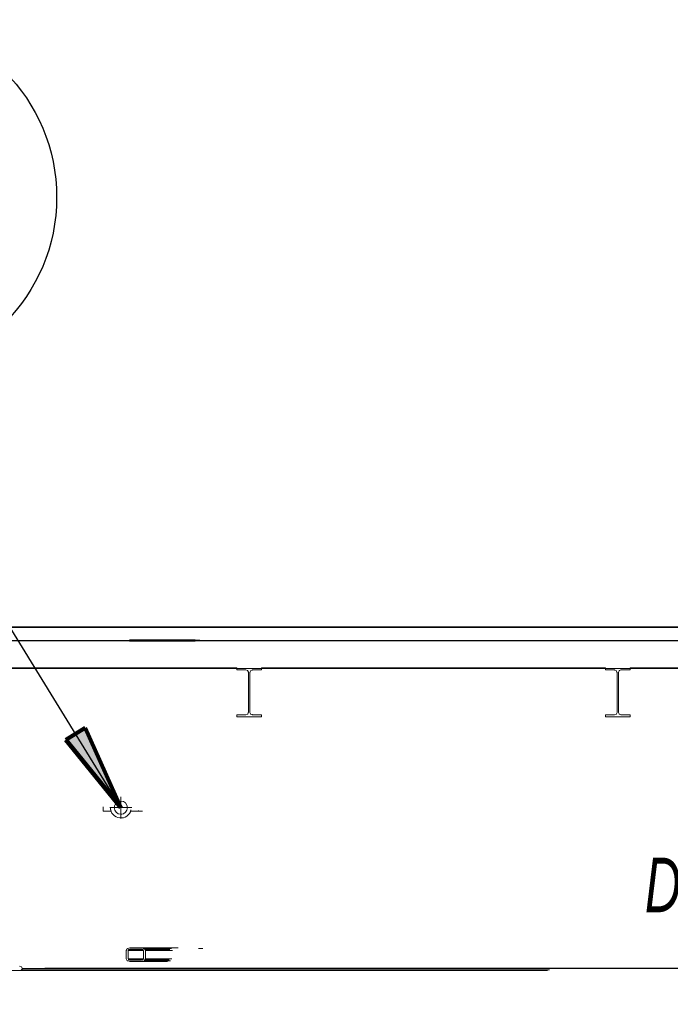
# Model space of a CAD drawing. Header units: millimetres. Extents: x 101535 to 192135, y -3968 to 17259.
# Tile 71 of 92: x 165248 to 167631, y 12668 to 16272. Entities that reach past the tile are written whole.
import ezdxf

# ---------------------------------------------------------------- set-up
doc = ezdxf.new("R2010")
doc.units = ezdxf.units.MM
for name, pattern in [('IMPORT-Kropki i Kreski _3_', [144, 72, -36, 0, -36]), ('IMPORT-Kropki i Kreski _4_', [1828.8, 914.4, -457.2, 0, -457.2]), ('IMPORT-Przerywana długa _2_', [200, 100, -100]), ('IMPORT-Przerywana podwójnie _2_', [218.722215, 105.83333, -42.333331, 28.222222, -42.333331])]:
    doc.linetypes.add(name, pattern=pattern)
for name, color, linetype, lineweight in [('299-A Wymiary Opisy', 7, 'Continuous', 9), ('2_stropy_K_IR', 7, 'Continuous', 9), ('2_ściany zewnętrzne_ISTN', 7, 'Continuous', 9), ('310-W Oświetlenie', 7, 'Continuous', 9), ('3_lądowisko_el 3D_K_IR', 7, 'Continuous', 9), ('3_lądowisko_RMS_K_IR', 7, 'Continuous', 9), ('3_oświetlenie_K_IR', 7, 'Continuous', 9), ('450-K Stropy', 7, 'Continuous', 9), ('4_osie_ISTN', 7, 'Continuous', 9), ('5_opisy_K_IR', 7, 'Continuous', 9), ('A-FLOR-LEVL', 7, 'Continuous', 30), ('A-GENM', 7, 'Continuous', 18), ('CONCRETE_SLAB_IFC', 7, 'Continuous', 9), ('G-ANNO-DIMS', 7, 'Continuous', 30), ('P-PIPE', 7, 'Continuous', 18), ('P-PIPE-CNTR', 7, 'Continuous', 18), ('P-PIPE-IDEN', 7, 'Continuous', 30), ('S-GRID-IDEN', 7, 'Continuous', 30)]:
    doc.layers.add(name, color=color, linetype=linetype, lineweight=lineweight)
for name, color, linetype, lineweight, true_color in [('3_lądowisko_K_IR', 7, 'Continuous', 9, 0x999999), ('Rzut płyty lądowiska_dwg', 7, 'Continuous', 9, 0x767676), ('rzut płyty_dwg', 7, 'Continuous', 9, 0x767676)]:
    doc.layers.add(name, color=color, linetype=linetype, lineweight=lineweight, true_color=true_color)
doc.styles.add('Arial Narrow_B_I_1', font='ARIALNBI.TTF', dxfattribs={"width": 0.8, "height": 200})

# ---------------------------------------------------------------- blocks, each defined once
blk = doc.blocks.new('Bezpośredni kształt - IR 026-25_3D1_2025_09_11-304393-Przekrój 4')
at = {"layer": 'A-GENM', "lineweight": 9}
for p, q in [((105724.9, 14050), (96034.2, 14050)), ((96034.2, 14050), (105724.9, 14050)), ((98217.8, 13900), (99274.5, 13900)), ((99274.5, 13900), (98217.8, 13900)), ((99274.5, 13900), (99274.5, 13893.4)), ((99274.5, 13893.4), (99274.5, 13900)), ((99274.5, 13893.4), (99274.5, 13892)), ((99274.5, 13892), (99274.5, 13893.4)), ((99280.6, 13892), (99274.5, 13892)), ((99280.6, 13892), (99274.5, 13892)), ((99280.6, 13892), (99308.4, 13892)), ((99308.4, 13892), (99280.6, 13892)), ((99308.4, 13892), (99313.6, 13889.8)), ((99313.6, 13889.8), (99308.4, 13892)), ((99313.6, 13889.8), (99314.8, 13889.4)), ((99314.8, 13889.4), (99313.6, 13889.8)), ((99315.1, 13888.4), (99314.8, 13889.4)), ((99315.1, 13888.4), (99314.8, 13889.4)), ((99315.2, 13888.2), (99315.1, 13888.4)), ((99315.2, 13888.2), (99315.1, 13888.4)), ((99315.2, 13888.2), (99317.1, 13883.8)), ((99317.1, 13883.8), (99315.2, 13888.2)), ((99317.1, 13883.8), (99317.4, 13883)), ((99317.4, 13883), (99317.1, 13883.8)), ((99317.4, 13827.9), (99317.4, 13883)), ((99317.4, 13827.9), (99317.4, 13883)), ((99322.7, 13883), (99323, 13883.8)), ((99323, 13883.8), (99322.7, 13883)), ((99322.7, 13883), (99322.7, 13871.1)), ((99322.7, 13883), (99322.7, 13871.1)), ((99323.1, 13884), (99323, 13883.8)), ((99323.1, 13884), (99323, 13883.8)), ((99323.1, 13884), (99324.9, 13888.4)), ((99324.9, 13888.4), (99323.1, 13884)), ((99324.9, 13888.4), (99325.3, 13889.4)), ((99325.3, 13889.4), (99324.9, 13888.4)), ((99325.3, 13889.4), (99330.6, 13891.5)), ((99330.6, 13891.5), (99325.3, 13889.4)), ((99330.6, 13891.5), (99331.7, 13892)), ((99331.7, 13892), (99330.6, 13891.5)), ((99331.7, 13892), (99359.5, 13892)), ((99359.5, 13892), (99331.7, 13892)), ((99359.5, 13892), (99365.5, 13892)), ((99365.5, 13892), (99359.5, 13892)), ((99365.5, 13893.4), (99365.5, 13900)), ((99365.5, 13900), (100400.8, 13900)), ((100400.8, 13900), (99365.5, 13900)), ((99365.5, 13900), (99365.5, 13893.4)), ((99365.5, 13893.4), (99365.5, 13892)), ((99365.5, 13893.4), (99365.5, 13892)), ((100400.8, 13900), (100624.5, 13900)), ((100624.5, 13900), (100400.8, 13900)), ((100624.5, 13900), (100624.5, 13893.4)), ((100624.5, 13893.4), (100624.5, 13900)), ((100624.5, 13893.4), (100624.5, 13892)), ((100624.5, 13892), (100624.5, 13893.4)), ((100630.6, 13892), (100624.5, 13892)), ((100630.6, 13892), (100624.5, 13892)), ((100630.6, 13892), (100658.4, 13892)), ((100658.4, 13892), (100630.6, 13892)), ((100659.5, 13891.5), (100658.4, 13892)), ((100659.5, 13891.5), (100658.4, 13892)), ((100659.5, 13891.5), (100664.8, 13889.4)), ((100664.8, 13889.4), (100659.5, 13891.5)), ((100665.1, 13888.4), (100664.8, 13889.4)), ((100665.1, 13888.4), (100664.8, 13889.4)), ((100665.2, 13888.2), (100665.1, 13888.4)), ((100665.2, 13888.2), (100665.1, 13888.4)), ((100665.2, 13888.2), (100667.1, 13883.8)), ((100667.1, 13883.8), (100665.2, 13888.2)), ((100667.1, 13883.8), (100667.4, 13883)), ((100667.4, 13883), (100667.1, 13883.8)), ((100667.4, 13827.9), (100667.4, 13883)), ((100667.4, 13827.9), (100667.4, 13883)), ((100672.7, 13883), (100673, 13883.8)), ((100673, 13883.8), (100672.7, 13883)), ((100672.7, 13883), (100672.7, 13871.1)), ((100672.7, 13883), (100672.7, 13871.1)), ((100673.1, 13884), (100673, 13883.8)), ((100673.1, 13884), (100673, 13883.8)), ((100673.1, 13884), (100674.9, 13888.4)), ((100674.9, 13888.4), (100673.1, 13884)), ((100674.9, 13888.4), (100675.3, 13889.4)), ((100675.3, 13889.4), (100674.9, 13888.4)), ((100676.5, 13889.8), (100675.3, 13889.4)), ((100676.5, 13889.8), (100675.3, 13889.4)), ((100676.5, 13889.8), (100681.7, 13892)), ((100681.7, 13892), (100676.5, 13889.8)), ((100681.7, 13892), (100709.5, 13892)), ((100709.5, 13892), (100681.7, 13892)), ((100709.5, 13892), (100715.5, 13892)), ((100715.5, 13892), (100709.5, 13892)), ((100715.5, 13898.6), (100715.5, 13900)), ((100715.5, 13900), (101750.8, 13900)), ((101750.8, 13900), (100715.5, 13900)), ((100715.5, 13900), (100715.5, 13898.6)), ((100715.5, 13892), (100715.5, 13898.6)), ((100715.5, 13898.6), (100715.5, 13892)), ((99322.7, 13857), (99322.7, 13871.1)), ((99322.7, 13871.1), (99322.7, 13857)), ((99322.7, 13802), (99322.7, 13857)), ((99322.7, 13857), (99322.7, 13802)), ((100672.7, 13857), (100672.7, 13871.1)), ((100672.7, 13871.1), (100672.7, 13857)), ((100672.7, 13802), (100672.7, 13857)), ((100672.7, 13857), (100672.7, 13802)), ((99317.4, 13827.9), (99317.4, 13763)), ((99317.4, 13763), (99317.4, 13827.9)), ((100667.4, 13827.9), (100667.4, 13763)), ((100667.4, 13763), (100667.4, 13827.9)), ((99322.7, 13737), (99322.7, 13802)), ((99322.7, 13802), (99322.7, 13737)), ((100672.7, 13737), (100672.7, 13802)), ((100672.7, 13802), (100672.7, 13737)), ((99313.6, 13730.2), (99314.8, 13730.6)), ((99313.6, 13730.2), (99314.8, 13730.6)), ((99316.9, 13735.9), (99314.8, 13730.6)), ((99314.8, 13730.6), (99316.9, 13735.9)), ((99316.9, 13735.9), (99317.4, 13737)), ((99316.9, 13735.9), (99317.4, 13737)), ((99317.4, 13763), (99317.4, 13751)), ((99317.4, 13751), (99317.4, 13763)), ((99317.4, 13751), (99317.4, 13737)), ((99317.4, 13737), (99317.4, 13751)), ((99324.9, 13731.8), (99322.7, 13737)), ((99322.7, 13737), (99324.9, 13731.8)), ((99324.9, 13731.8), (99325.3, 13730.6)), ((99324.9, 13731.8), (99325.3, 13730.6)), ((99330.6, 13728.5), (99325.3, 13730.6)), ((99325.3, 13730.6), (99330.6, 13728.5)), ((100663.6, 13730.2), (100664.8, 13730.6)), ((100663.6, 13730.2), (100664.8, 13730.6)), ((100665.2, 13731.8), (100664.8, 13730.6)), ((100664.8, 13730.6), (100665.2, 13731.8)), ((100667.4, 13737), (100665.2, 13731.8)), ((100665.2, 13731.8), (100667.4, 13737)), ((100667.4, 13763), (100667.4, 13751)), ((100667.4, 13751), (100667.4, 13763)), ((100667.4, 13751), (100667.4, 13737)), ((100667.4, 13737), (100667.4, 13751)), ((100674.9, 13731.8), (100672.7, 13737)), ((100672.7, 13737), (100674.9, 13731.8)), ((100674.9, 13731.8), (100675.3, 13730.6)), ((100674.9, 13731.8), (100675.3, 13730.6)), ((100676.5, 13730.2), (100675.3, 13730.6)), ((100675.3, 13730.6), (100676.5, 13730.2)), ((99274.5, 13726.6), (99274.5, 13728)), ((99302.4, 13728), (99274.5, 13728)), ((99274.5, 13726.6), (99274.5, 13728)), ((99274.5, 13728), (99302.4, 13728)), ((99274.5, 13726.6), (99274.5, 13720)), ((99274.5, 13720), (99274.5, 13726.6)), ((99290.7, 13720), (99274.5, 13720)), ((99290.7, 13720), (99274.5, 13720)), ((99290.7, 13720), (99365.5, 13720)), ((99365.5, 13720), (99290.7, 13720)), ((99302.4, 13728), (99308.4, 13728)), ((99302.4, 13728), (99308.4, 13728)), ((99313.6, 13730.2), (99308.4, 13728)), ((99308.4, 13728), (99313.6, 13730.2)), ((99330.6, 13728.5), (99331.7, 13728)), ((99330.6, 13728.5), (99331.7, 13728)), ((99337.7, 13728), (99331.7, 13728)), ((99331.7, 13728), (99337.7, 13728)), ((99365.5, 13728), (99337.7, 13728)), ((99337.7, 13728), (99365.5, 13728)), ((99365.5, 13721.4), (99365.5, 13728)), ((99365.5, 13728), (99365.5, 13721.4)), ((99365.5, 13721.4), (99365.5, 13720)), ((99365.5, 13721.4), (99365.5, 13720)), ((100624.5, 13726.6), (100624.5, 13728)), ((100630.6, 13728), (100624.5, 13728)), ((100624.5, 13726.6), (100624.5, 13728)), ((100624.5, 13728), (100630.6, 13728)), ((100624.5, 13726.6), (100624.5, 13720)), ((100624.5, 13720), (100624.5, 13726.6)), ((100624.5, 13720), (100699.4, 13720)), ((100699.4, 13720), (100624.5, 13720)), ((100658.4, 13728), (100630.6, 13728)), ((100630.6, 13728), (100658.4, 13728)), ((100663.6, 13730.2), (100658.4, 13728)), ((100658.4, 13728), (100663.6, 13730.2)), ((100681.7, 13728), (100676.5, 13730.2)), ((100676.5, 13730.2), (100681.7, 13728)), ((100709.5, 13728), (100681.7, 13728)), ((100681.7, 13728), (100709.5, 13728)), ((100699.4, 13720), (100715.5, 13720)), ((100715.5, 13720), (100699.4, 13720)), ((100709.5, 13728), (100715.5, 13728)), ((100709.5, 13728), (100715.5, 13728)), ((100715.5, 13721.4), (100715.5, 13728)), ((100715.5, 13728), (100715.5, 13721.4)), ((100715.5, 13721.4), (100715.5, 13720)), ((100715.5, 13721.4), (100715.5, 13720)), ((98871.9, 12869.5), (98869.2, 12865)), ((98869.2, 12865), (98871.9, 12869.5)), ((98871.9, 12869.5), (98873.4, 12872.1)), ((98871.9, 12869.5), (98873.4, 12872.1)), ((98879.8, 12874), (98873.4, 12872.1)), ((98873.4, 12872.1), (98879.8, 12874)), ((98877, 12866.3), (98876.3, 12865)), ((98877, 12866.3), (98876.3, 12865)), ((98877, 12866.3), (98878.4, 12868.5)), ((98878.4, 12868.5), (98877, 12866.3)), ((98880.1, 12869.1), (98878.4, 12868.5)), ((98880.1, 12869.1), (98878.4, 12868.5)), ((98930.8, 12868.5), (98878.4, 12868.5)), ((98878.4, 12868.5), (98930.8, 12868.5)), ((98879.8, 12874), (98883.4, 12875)), ((98879.8, 12874), (98883.4, 12875)), ((98880.1, 12869.1), (98883.4, 12870)), ((98883.4, 12870), (98880.1, 12869.1)), ((98911.2, 12875), (98883.4, 12875)), ((98883.4, 12875), (98911.2, 12875)), ((98898.2, 12870), (98883.4, 12870)), ((98898.2, 12870), (98883.4, 12870)), ((98898.2, 12870), (98925.8, 12870)), ((98925.8, 12870), (98898.2, 12870)), ((98911.2, 12875), (98925.8, 12875)), ((98911.2, 12875), (98925.8, 12875)), ((99036.3, 12875), (98925.8, 12875)), ((99060.2, 12875), (98925.8, 12875)), ((98925.8, 12875), (99036.3, 12875)), ((98932.4, 12873.1), (98925.8, 12875)), ((98925.8, 12875), (99060.2, 12875)), ((98925.8, 12875), (98932.4, 12873.1)), ((98927.5, 12869.5), (98925.8, 12870)), ((98927.5, 12869.5), (98925.8, 12870)), ((98927.5, 12869.5), (98930.8, 12868.5)), ((98930.8, 12868.5), (98927.5, 12869.5)), ((98931.5, 12867.3), (98930.8, 12868.5)), ((98931.5, 12867.3), (98930.8, 12868.5)), ((98931.5, 12867.3), (98932.9, 12865)), ((98932.9, 12865), (98931.5, 12867.3)), ((98932.4, 12873.1), (98935.8, 12872.1)), ((98932.4, 12873.1), (98935.8, 12872.1)), ((98938.6, 12867.3), (98935.8, 12872.1)), ((98935.8, 12872.1), (99035.8, 12872.1)), ((98967.1, 12872.1), (98935.8, 12872.1)), ((98935.8, 12872.1), (98967.1, 12872.1)), ((99035.8, 12872.1), (98935.8, 12872.1)), ((98935.8, 12872.1), (98938.6, 12867.3)), ((99024.6, 12870), (98937, 12870)), ((98977.9, 12870), (98937, 12870)), ((98937, 12870), (99024.6, 12870)), ((98937, 12870), (98977.9, 12870)), ((99030, 12868.5), (98937.9, 12868.5)), ((98937.9, 12868.5), (99030, 12868.5)), ((98972.3, 12868.5), (98937.9, 12868.5)), ((98937.9, 12868.5), (98972.3, 12868.5)), ((98938.6, 12867.3), (98939.9, 12865)), ((98938.6, 12867.3), (98939.9, 12865)), ((99134.4, 12872.1), (99150.5, 12872.1)), ((99150.5, 12872.1), (99134.4, 12872.1)), ((98869.2, 12860.5), (98869.2, 12865)), ((98869.2, 12860.5), (98869.2, 12865)), ((98869.2, 12853), (98869.2, 12860.5)), ((98869.2, 12853), (98869.2, 12860.5)), ((98869.2, 12850.9), (98869.2, 12853)), ((98869.2, 12850.9), (98869.2, 12853)), ((98869.2, 12847), (98869.2, 12850.9)), ((98869.2, 12847), (98869.2, 12850.9)), ((98869.2, 12842.9), (98869.2, 12847)), ((98869.2, 12842.9), (98869.2, 12847)), ((98869.2, 12842.9), (98869.2, 12835)), ((98869.2, 12835), (98869.2, 12842.9)), ((98870.7, 12832.5), (98869.2, 12835)), ((98870.7, 12832.5), (98869.2, 12835)), ((98870.7, 12832.5), (98873.4, 12827.9)), ((98873.4, 12827.9), (98870.7, 12832.5)), ((98932.9, 12865), (98876.3, 12865)), ((98876.3, 12857.3), (98876.3, 12865)), ((98876.3, 12865), (98932.9, 12865)), ((98876.3, 12865), (98932.9, 12865)), ((98932.9, 12865), (98876.3, 12865)), ((98876.3, 12865), (98876.3, 12857.3)), ((98876.3, 12853), (98876.3, 12857.3)), ((98876.3, 12857.3), (98876.3, 12853)), ((98876.3, 12849.1), (98876.3, 12853)), ((98876.3, 12853), (98876.3, 12849.1)), ((98876.3, 12849.1), (98876.3, 12847)), ((98876.3, 12849.1), (98876.3, 12847)), ((98876.3, 12847), (98876.3, 12839.3)), ((98876.3, 12847), (98876.3, 12839.3)), ((98876.3, 12839.3), (98876.3, 12835)), ((98876.3, 12839.3), (98876.3, 12835)), ((98876.3, 12835), (98932.9, 12835)), ((98932.9, 12835), (98876.3, 12835)), ((98932.9, 12835), (98876.3, 12835)), ((98877.6, 12832.7), (98876.3, 12835)), ((98876.3, 12835), (98932.9, 12835)), ((98876.3, 12835), (98877.6, 12832.7)), ((98877.6, 12832.7), (98878.4, 12831.5)), ((98877.6, 12832.7), (98878.4, 12831.5)), ((98930.8, 12831.5), (98878.4, 12831.5)), ((98881.6, 12830.5), (98878.4, 12831.5)), ((98878.4, 12831.5), (98930.8, 12831.5)), ((98878.4, 12831.5), (98881.6, 12830.5)), ((98881.6, 12830.5), (98883.4, 12830)), ((98881.6, 12830.5), (98883.4, 12830)), ((98911.2, 12830), (98883.4, 12830)), ((98883.4, 12830), (98911.2, 12830)), ((98911.2, 12830), (98925.8, 12830)), ((98911.2, 12830), (98925.8, 12830)), ((98929.1, 12831), (98925.8, 12830)), ((98925.8, 12830), (98929.1, 12831)), ((98929.1, 12831), (98930.8, 12831.5)), ((98929.1, 12831), (98930.8, 12831.5)), ((98932.2, 12833.8), (98930.8, 12831.5)), ((98930.8, 12831.5), (98932.2, 12833.8)), ((98932.2, 12833.8), (98932.9, 12835)), ((98932.2, 12833.8), (98932.9, 12835)), ((98932.9, 12861), (98932.9, 12865)), ((98932.9, 12861), (98932.9, 12865)), ((98932.9, 12859), (98932.9, 12861)), ((98932.9, 12859), (98932.9, 12861)), ((98932.9, 12855), (98932.9, 12859)), ((98932.9, 12855), (98932.9, 12859)), ((98932.9, 12855), (98932.9, 12847)), ((98932.9, 12847), (98932.9, 12855)), ((98932.9, 12847), (98932.9, 12843)), ((98932.9, 12843), (98932.9, 12847)), ((98932.9, 12843), (98932.9, 12835)), ((98932.9, 12835), (98932.9, 12843)), ((98937.2, 12830.3), (98935.8, 12827.9)), ((98937.2, 12830.3), (98935.8, 12827.9)), ((98974.4, 12830), (98937, 12830)), ((99020.7, 12830), (98937, 12830)), ((98937, 12830), (98974.4, 12830)), ((98937, 12830), (99020.7, 12830)), ((98937.2, 12830.3), (98939.9, 12835)), ((98939.9, 12835), (98937.2, 12830.3)), ((98969.1, 12831.5), (98937.9, 12831.5)), ((98937.9, 12831.5), (98969.1, 12831.5)), ((99026.8, 12831.5), (98937.9, 12831.5)), ((98937.9, 12831.5), (99026.8, 12831.5)), ((99039.8, 12865), (98939.9, 12865)), ((98939.9, 12860.9), (98939.9, 12865)), ((98962.5, 12865), (98939.9, 12865)), ((99039.8, 12865), (98939.9, 12865)), ((98939.9, 12865), (98969.7, 12865)), ((99032, 12865), (98939.9, 12865)), ((98939.9, 12865), (98962.5, 12865)), ((98939.9, 12865), (99032, 12865)), ((98969.7, 12865), (98939.9, 12865)), ((98939.9, 12865), (98939.9, 12860.9)), ((98939.9, 12853), (98939.9, 12860.9)), ((98939.9, 12860.9), (98939.9, 12853)), ((98939.9, 12851.1), (98939.9, 12853)), ((98939.9, 12853), (98939.9, 12851.1)), ((98939.9, 12847), (98939.9, 12851.1)), ((98939.9, 12851.1), (98939.9, 12847)), ((98939.9, 12847), (98939.9, 12843.3)), ((98939.9, 12847), (98939.9, 12843.3)), ((98939.9, 12843.3), (98939.9, 12835)), ((98939.9, 12843.3), (98939.9, 12835)), ((98939.9, 12835), (99037.2, 12835)), ((98939.9, 12835), (98959.3, 12835)), ((98939.9, 12835), (99037.2, 12835)), ((98959.3, 12835), (98939.9, 12835)), ((98967.1, 12835), (98939.9, 12835)), ((98939.9, 12835), (98967.1, 12835)), ((99029.4, 12835), (98939.9, 12835)), ((98939.9, 12835), (99029.4, 12835)), ((98485.2, 12806.1), (98479, 12808)), ((98479, 12808), (98485.2, 12806.1)), ((98480.3, 12792.4), (98486.6, 12794.3)), ((98486.6, 12794.3), (98480.3, 12792.4)), ((98484.8, 12794.3), (98486.6, 12794.3)), ((98484.8, 12794.3), (98486.6, 12794.3)), ((100420, 12794.3), (98484.8, 12794.3)), ((100420, 12794.3), (98484.8, 12794.3)), ((98484.8, 12794.3), (100404.8, 12794.3)), ((100404.8, 12794.3), (98484.8, 12794.3)), ((98485.2, 12806.1), (98486.6, 12805.7)), ((98485.2, 12806.1), (98486.6, 12805.7)), ((98489.2, 12801), (98486.6, 12805.7)), ((98486.6, 12805.7), (98489.2, 12801)), ((98487.1, 12795.3), (98486.6, 12794.3)), ((98487.1, 12795.3), (98486.6, 12794.3)), ((98487.1, 12795.3), (98489.7, 12800)), ((98489.7, 12800), (98487.1, 12795.3)), ((102851.3, 12800), (98488.8, 12800)), ((102851.3, 12800), (98488.8, 12800)), ((98489.2, 12801), (98489.7, 12800)), ((98489.2, 12801), (98489.7, 12800)), ((102851.7, 12801.2), (98571.1, 12801.2)), ((102851.7, 12801.2), (98571.1, 12801.2)), ((98876.9, 12826.9), (98873.4, 12827.9)), ((98876.9, 12826.9), (98873.4, 12827.9)), ((98876.9, 12826.9), (98883.4, 12825)), ((98883.4, 12825), (98876.9, 12826.9)), ((98898.2, 12825), (98883.4, 12825)), ((98898.2, 12825), (98883.4, 12825)), ((98898.2, 12825), (98925.8, 12825)), ((98925.8, 12825), (98898.2, 12825)), ((98929.2, 12826), (98925.8, 12825)), ((98929.2, 12826), (98925.8, 12825)), ((99020.7, 12825), (98925.8, 12825)), ((98974, 12825), (98925.8, 12825)), ((98925.8, 12825), (99020.7, 12825)), ((98925.8, 12825), (98974, 12825)), ((98929.2, 12826), (98935.8, 12827.9)), ((98935.8, 12827.9), (98929.2, 12826)), ((99032, 12827.9), (98935.8, 12827.9)), ((98935.8, 12827.9), (99032, 12827.9)), ((98962.5, 12827.9), (98935.8, 12827.9)), ((98935.8, 12827.9), (98962.5, 12827.9)), ((100412.4, 12792), (98046.4, 12792)), ((98046.4, 12792), (100412.4, 12792)), ((98480.3, 12792.4), (98479, 12792)), ((98480.3, 12792.4), (98479, 12792))]:
    blk.add_line(p, q, dxfattribs=at)
blk = doc.blocks.new('Bezpośredni kształt - CONCRETE_SLAB-304394-Przekrój 4')
blk.add_blockref('Bezpośredni kształt - IR 026-25_3D1_2025_09_11-304393-Przekrój 4', (0, 0))
blk = doc.blocks.new('Bezpośredni kształt - CONCRETE_SLAB-305723-Przekrój 4')
at = {"layer": 'A-GENM', "lineweight": 9}
for p, q in [((118245, 14048), (95852, 14048)), ((95852, 13898), (118245, 13898))]:
    blk.add_line(p, q, dxfattribs=at)
blk = doc.blocks.new('IR 026-25_3D1_2025_09_11_ifc-3-Przekrój 4')
at = {"layer": 'A-GENM', "lineweight": 9}
for name in ['Bezpośredni kształt - CONCRETE_SLAB-304394-Przekrój 4', 'Bezpośredni kształt - CONCRETE_SLAB-305723-Przekrój 4']:
    blk.add_blockref(name, (0, 0), dxfattribs=at)
blk = doc.blocks.new('Rzut płyty lądowiska_dwg-2158643-Przekrój 4')
at = {"layer": '299-A Wymiary Opisy', "color": 1, "true_color": 0xff0000}
for p, q in [((91513.4, 14000), (120896, 14000)), ((92069.4, 14000), (120052.3, 14000)), ((94094.4, 14000), (118135.6, 14000))]:
    blk.add_line(p, q, dxfattribs=at)
at = {"layer": '310-W Oświetlenie', "linetype": 'IMPORT-Przerywana podwójnie _2_'}
blk.add_line((115515, 14000), (96674.6, 14000), dxfattribs=at)
at = {"layer": '310-W Oświetlenie', "color": 98, "true_color": 0x004c00}
for p, q in [((99162.9, 14000), (98880.1, 14000)), ((99129, 14000), (98914, 14000)), ((99047.9, 14000), (98995, 14000)), ((99044.5, 14000), (99000.8, 14000)), ((99044.5, 14000), (99000.8, 14000))]:
    blk.add_line(p, q, dxfattribs=at)
at = {"layer": '3_lądowisko_el 3D_K_IR', "color": 251, "linetype": 'IMPORT-Przerywana długa _2_', "true_color": 0x666666}
blk.add_line((121311.1, 14000), (91512.2, 14000), dxfattribs=at)
at = {"layer": '3_lądowisko_K_IR', "color": 251, "linetype": 'IMPORT-Kropki i Kreski _3_', "true_color": 0x666666}
blk.add_line((121094.8, 14000), (91511.8, 14000), dxfattribs=at)
at = {"layer": '450-K Stropy', "flags": 128}
for points in [[(120242.1, 14000), (116452.1, 14000), (109858.7, 14000), (102316.8, 14000), (95740.6, 14000), (91947, 14000)], [(118294.7, 14000), (115032.4, 14000), (109366.2, 14000), (102823.4, 14000), (97157.2, 14000), (93885.8, 14000)], [(93885.8, 14000), (97157.2, 14000), (102823.4, 14000), (109366.2, 14000), (115032.4, 14000), (118294.7, 14000)], [(95885.8, 14000), (98621.3, 14000), (103359.3, 14000), (108830.3, 14000), (113568.3, 14000), (115957.7, 14000), (116096.3, 14000), (118294.7, 14000)]]:
    blk.add_lwpolyline(points, dxfattribs=at)
at = {"layer": 'CONCRETE_SLAB_IFC'}
for p, q in [((99361.5, 14000), (97460.8, 14000)), ((99883.4, 14000), (98674.5, 14000)), ((98873.5, 14000), (98674.5, 14000)), ((98873.5, 14000), (100047.7, 14000)), ((98919.4, 14000), (98917.7, 14000)), ((98939.4, 14000), (98937.7, 14000)), ((98964.9, 14000), (98967.1, 14000)), ((98975.1, 14000), (98972.9, 14000)), ((100029.4, 14000), (99049.4, 14000)), ((100072.7, 14000), (99092.7, 14000)), ((99209.3, 14000), (99211.6, 14000)), ((99218.5, 14000), (99220.8, 14000)), ((99257.8, 14000), (99260.1, 14000)), ((99266.4, 14000), (99268.7, 14000)), ((101018.8, 14000), (99441.5, 14000)), ((99787.2, 14000), (99785.5, 14000)), ((99807.2, 14000), (99805.5, 14000)), ((99833.1, 14000), (99834.9, 14000)), ((99842.9, 14000), (99841.1, 14000)), ((100052.1, 14000), (100047.8, 14000)), ((100862.1, 14000), (100052.1, 14000)), ((100366.3, 14000), (100368.6, 14000)), ((100375.5, 14000), (100377.8, 14000)), ((100414.8, 14000), (100417.1, 14000)), ((100424, 14000), (100426.3, 14000)), ((100655, 14000), (100653.3, 14000)), ((100675, 14000), (100673.3, 14000)), ((100700.9, 14000), (100702.6, 14000)), ((100710.6, 14000), (100708.9, 14000))]:
    blk.add_line(p, q, dxfattribs=at)
at = {"layer": 'CONCRETE_SLAB_IFC', "flags": 128}
for points in [[(91885.8, 14000), (92273.2, 14000), (92298.2, 14000), (93773.1, 14000), (93798.1, 14000), (95273, 14000), (95298, 14000), (95683.8, 14000), (96431.3, 14000), (96474.6, 14000), (99029.4, 14000), (99072.7, 14000), (101627.5, 14000), (101670.8, 14000), (102262.9, 14000), (103035.8, 14000), (103085.8, 14000), (106035.8, 14000)], [(98024.7, 14000), (99000.1, 14000), (98580.7, 14000), (95842.8, 14000), (95842.7, 14000), (96083.6, 14000), (94394, 14000)], [(95885.8, 14000), (98621.3, 14000), (103359.3, 14000)], [(97151.5, 14000), (98580.1, 14000), (98339.1, 14000), (98088.9, 14000), (96399.3, 14000)], [(96494.6, 14000), (99049.4, 14000), (99029.4, 14000)], [(96649.3, 14000), (98339.1, 14000), (96649.9, 14000), (97151.5, 14000), (97152.5, 14000), (97154.2, 14000), (98580.7, 14000), (98997.8, 14000), (98022.4, 14000)], [(97148.1, 14000), (102798.8, 14000), (109322.8, 14000), (114973.5, 14000), (118235.8, 14000)], [(98892.4, 14000), (98890.7, 14000), (98024.7, 14000), (98022.4, 14000), (97154.2, 14000)], [(98532, 14000), (98532.4, 14000), (98532.5, 14000)], [(98544.2, 14000), (98544.1, 14000), (98543.7, 14000)], [(98890.7, 14000), (99866.1, 14000), (99867.8, 14000), (98892.4, 14000), (99758.5, 14000), (99760.2, 14000), (100735.6, 14000), (100733.9, 14000), (99758.5, 14000)], [(102627.5, 14000), (101647.5, 14000), (99092.7, 14000), (99072.7, 14000)], [(99117.3, 14000), (99117.4, 14000), (99117.6, 14000), (99117.6, 14000), (99117.5, 14000), (99119.6, 14000), (100851.8, 14000), (100044.7, 14000)], [(99117.6, 14000), (100857, 14000), (100857.9, 14000), (100860.1, 14000), (100862.1, 14000)], [(101495.8, 14000), (101494, 14000), (100628, 14000), (100626.3, 14000), (99760.2, 14000)], [(99883.4, 14000), (100047.6, 14000), (100047.7, 14000)], [(100855.1, 14000), (100823.9, 14000), (99989.1, 14000), (99965.4, 14000)], [(100628, 14000), (101603.4, 14000), (101601.6, 14000), (100626.3, 14000)], [(101672.3, 14000), (101675.2, 14000), (100868.1, 14000), (100865.8, 14000), (100860.1, 14000), (100854.3, 14000), (100851.8, 14000)], [(101672.1, 14000), (101667.8, 14000), (101669, 14000), (101667.8, 14000), (100857, 14000)]]:
    blk.add_lwpolyline(points, dxfattribs=at)
blk = doc.blocks.new('Elbow - Grooved1 - Standard-2230771-Przekrój 4')
at = {"layer": 'P-PIPE', "color": 30, "lineweight": 9, "true_color": 0xff8000, "flags": 128}
blk.add_lwpolyline([(98853.3, 13364.2), (98852.6, 13364.2), (98852, 13364.2)], dxfattribs=at)
blk = doc.blocks.new('Coupling - Grooved - Standard-2172203-Przekrój 4')
at = {"layer": 'P-PIPE', "color": 30, "lineweight": 13, "true_color": 0xff8000}
blk.add_line((98915.2, 13375.6), (98929.7, 13375.6), dxfattribs=at)
blk = doc.blocks.new('Coupling - Grooved - Standard-V64-Przekrój 4')
at = {"layer": 'P-PIPE', "color": 30, "lineweight": 13, "true_color": 0xff8000}
for p, q in [((98784.9, 13391.6), (98784.9, 13375.6)), ((98784.9, 13375.6), (98801.8, 13375.6)), ((98814.1, 13375.6), (98801.8, 13375.6)), ((98898.3, 13375.6), (98886, 13375.6)), ((98898.3, 13375.6), (98915.2, 13375.6)), ((98915.2, 13375.6), (98915.2, 13377.3))]:
    blk.add_line(p, q, dxfattribs=at)
for start, end in [(180, 346.905), (180, 193.3512), (196.4823, 199.4712), (340.5288, 343.5177)]:
    blk.add_arc((98850.1, 13388.3), 38.1, start, end, dxfattribs=at)
blk = doc.blocks.new('rzut płyty_dwg_ARROWHEAD_5-2316983-Przekrój 4')
at = {"layer": '5_opisy_K_IR'}
blk.add_line((113149.7, 14000), (113171, 14000), dxfattribs=at)
blk = doc.blocks.new('rzut płyty_dwg-2316949-Przekrój 4')
at = {"layer": '2_stropy_K_IR', "flags": 128}
for points in [[(120240, 14000), (116441.9, 14000), (109862.9, 14000), (102267.1, 14000), (95688, 14000), (92241, 14000), (93973, 14000)], [(118240, 14000), (114977.7, 14000), (109327, 14000), (102803, 14000), (97152.3, 14000), (93890, 14000)], [(93973, 14000), (97152.3, 14000), (102803, 14000), (109327, 14000), (114977.7, 14000), (118240, 14000)], [(95847, 14000), (98584.9, 14000), (103327.1, 14000), (108802.9, 14000), (113545.1, 14000), (115789.9, 14000), (116071.7, 14000), (118240, 14000)]]:
    blk.add_lwpolyline(points, dxfattribs=at)
at = {"layer": '2_stropy_K_IR', "color": 251, "true_color": 0x666666, "flags": 128}
blk.add_lwpolyline([(95847, 14000), (98584.9, 14000), (103327.1, 14000)], dxfattribs=at)
at = {"layer": '2_ściany zewnętrzne_ISTN', "color": 251, "lineweight": 13, "true_color": 0x666666}
for p, q in [((97484.3, 14000), (114634.4, 14000)), ((114634.4, 14000), (97484.3, 14000))]:
    blk.add_line(p, q, dxfattribs=at)
at = {"layer": '3_lądowisko_K_IR', "color": 94, "lineweight": 50, "true_color": 0x00a500}
blk.add_line((99121.7, 14000), (98881.7, 14000), dxfattribs=at)
at = {"layer": '3_lądowisko_RMS_K_IR', "lineweight": 35, "flags": 128}
blk.add_lwpolyline([(99139, 14000), (99131, 14000), (99079, 14000), (99027, 14000)], close=True, dxfattribs=at)
at = {"layer": '3_oświetlenie_K_IR', "linetype": 'IMPORT-Kropki i Kreski _4_'}
blk.add_line((117852.5, 14000), (94277.2, 14000), dxfattribs=at)
at = {"layer": '3_oświetlenie_K_IR', "color": 251, "lineweight": 13, "true_color": 0x666666}
for p, q in [((99107.4, 14000), (98824.6, 14000)), ((99073.5, 14000), (98858.5, 14000)), ((98992.5, 14000), (98939.6, 14000)), ((98989, 14000), (98945.3, 14000)), ((98989, 14000), (98945.3, 14000))]:
    blk.add_line(p, q, dxfattribs=at)
at = {"layer": '3_oświetlenie_K_IR', "color": 96, "lineweight": 13, "true_color": 0x007f00}
for p, q in [((99100.1, 14000), (99334.4, 14000)), ((99324.7, 14000), (99109.7, 14000)), ((99300.7, 14000), (99133.8, 14000)), ((99240.2, 14000), (99196.5, 14000)), ((99240.2, 14000), (99196.5, 14000))]:
    blk.add_line(p, q, dxfattribs=at)
at = {"layer": '4_osie_ISTN', "color": 9, "linetype": 'IMPORT-Kropki i Kreski _4_', "true_color": 0xc0c0c0}
blk.add_line((121309.9, 14000), (91513.4, 14000), dxfattribs=at)
at = {"layer": '4_osie_ISTN', "color": 251, "linetype": 'IMPORT-Kropki i Kreski _4_', "true_color": 0x666666}
blk.add_line((121309.9, 14000), (91513.4, 14000), dxfattribs=at)
at = {"layer": '5_opisy_K_IR', "flags": 128}
blk.add_lwpolyline([(99023.1, 14000), (99063.7, 14000), (99316.7, 14000)], dxfattribs=at)
blk.add_blockref('rzut płyty_dwg_ARROWHEAD_5-2316983-Przekrój 4', (-14147.9, 0))
blk = doc.blocks.new('Siatka - M_Grot siatki - Okrąg-2159571-Przekrój 4')
at = {"layer": 'S-GRID-IDEN'}
blk.add_circle((97965, 15622.2), 650, dxfattribs=at)

msp = doc.modelspace()

# ---------------------------------------------------------------- hatches: boundary and pattern name
at = {"layer": 'G-ANNO-DIMS', "lineweight": 120}
msp.add_hatch(color=256, dxfattribs=at).paths.add_polyline_path([(165618.2, 13388.3), (165487.5, 13680.7), (165416.3, 13636.9)])

# ---------------------------------------------------------------- linework, layer by layer
at = {"layer": 'A-FLOR-LEVL'}
msp.add_line((155721.8, 14000), (191335.3, 14000), dxfattribs=at)
at = {"layer": 'G-ANNO-DIMS'}
msp.add_line((165618.2, 13388.3), (165055.9, 14302.6), dxfattribs=at)
at = {"layer": 'G-ANNO-DIMS', "lineweight": 120}
for p, q in [((165487.5, 13680.7), (165416.3, 13636.9)), ((165618.2, 13388.3), (165487.5, 13680.7)), ((165416.3, 13636.9), (165618.2, 13388.3))]:
    msp.add_line(p, q, dxfattribs=at)
at = {"layer": 'P-PIPE', "color": 30, "lineweight": 9, "true_color": 0xff8000}
for start, end in [(0, 180), (180, 0)]:
    msp.add_arc((165618.2, 13388.3), 24.1, start, end, dxfattribs=at)
at = {"layer": 'P-PIPE-CNTR', "color": 30, "lineweight": 9, "true_color": 0xff8000}
for p, q in [((165618.2, 13348.3), (165618.2, 13428.3)), ((165578.2, 13388.3), (165658.2, 13388.3))]:
    msp.add_line(p, q, dxfattribs=at)

# ---------------------------------------------------------------- block references
at = {"lineweight": 5}
msp.add_blockref('IR 026-25_3D1_2025_09_11_ifc-3-Przekrój 4', (66768.2, 0), dxfattribs=at)
at = {"layer": 'P-PIPE', "color": 30, "lineweight": 13, "true_color": 0xff8000}
for name in ['Coupling - Grooved - Standard-V64-Przekrój 4', 'Coupling - Grooved - Standard-2172203-Przekrój 4']:
    msp.add_blockref(name, (66768.2, 0), dxfattribs=at)
at = {"layer": 'P-PIPE', "color": 30, "lineweight": 9, "true_color": 0xff8000}
msp.add_blockref('Elbow - Grooved1 - Standard-2230771-Przekrój 4', (66768.2, 0), dxfattribs=at)
at = {"layer": 'Rzut płyty lądowiska_dwg', "color": 7}
msp.add_blockref('Rzut płyty lądowiska_dwg-2158643-Przekrój 4', (66768.2, 0), dxfattribs=at)
at = {"layer": 'rzut płyty_dwg', "color": 7}
msp.add_blockref('rzut płyty_dwg-2316949-Przekrój 4', (66768.2, 0), dxfattribs=at)
at = {"layer": 'S-GRID-IDEN'}
msp.add_blockref('Siatka - M_Grot siatki - Okrąg-2159571-Przekrój 4', (66768.2, 0), dxfattribs=at)

# ---------------------------------------------------------------- texts
at = {"layer": 'P-PIPE-IDEN', "insert": (167537.5, 13205.2), "char_height": 200, "width": 641.35, "attachment_point": 1, "style": 'Arial Narrow_B_I_1'}
msp.add_mtext('DN 40', dxfattribs=at)

doc.saveas('drawing.dxf')
